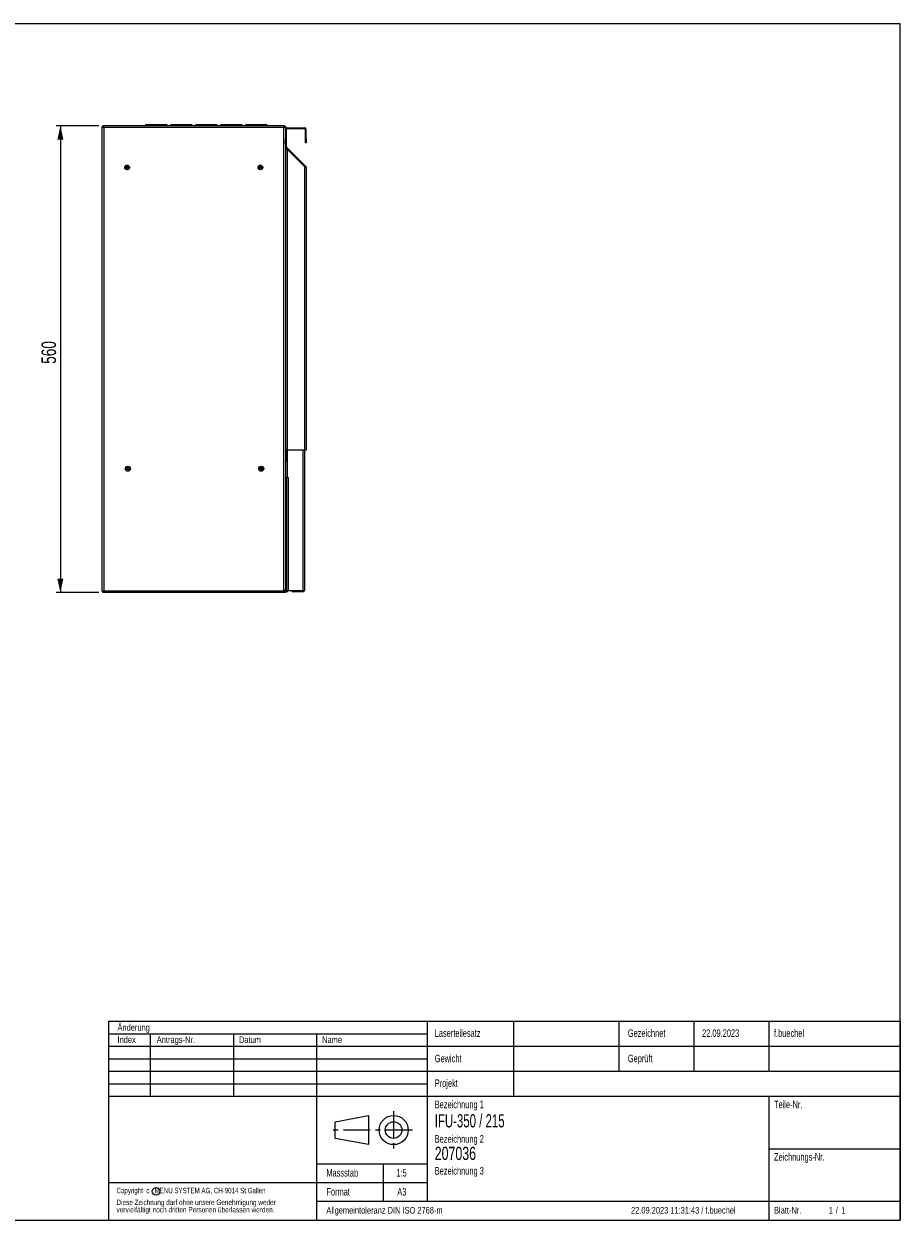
# Model space of a CAD drawing. Extents: x 24 to 2074, y 25 to 1460.
# Tile 3 of 3: x 1023 to 2074, y 25 to 1460. Entities that reach past the tile are written whole.
import ezdxf
from ezdxf.enums import TextEntityAlignment as Align

# ---------------------------------------------------------------- set-up
doc = ezdxf.new("R2010")
doc.units = 0
doc.header["$LTSCALE"] = 5
doc.linetypes.add('CENTER', pattern=[10.16, 6.35, -1.27, 1.27, -1.27])
doc.linetypes.add('CENTERX2', pattern=[20.32, 12.7, -2.54, 2.54, -2.54])
doc.layers.get('0').update_dxf_attribs({"linetype": 'CONTINUOUS'})
for name, color, linetype in [('LAYER1', 2, 'CONTINUOUS'), ('LAYER2', 3, 'CENTERX2'), ('LAYER3', 4, 'CONTINUOUS')]:
    doc.layers.add(name, color=color, linetype=linetype)
doc.dimstyles.new('SLDDIMSTYLE1', dxfattribs={"dimtxt": 17.5, "dimasz": 16.51, "dimexe": 0, "dimexo": 0.0625, "dimgap": 4.375, "dimtad": 1, "dimrnd": 1e-09, "dimzin": 12, "dimsah": 1, "dimcen": 0.09, "dimazin": 3, "dimtfac": 1, "dimtofl": 0, "dimtmove": 0, "dimatfit": 3})

# ---------------------------------------------------------------- blocks, each defined once
blk = doc.blocks.new('_D_2')
at = {"layer": 'LAYER2', "color": 3, "linetype": 'CONTINUOUS'}
for p, q in [((1112.4, 1337.9), (1061.3, 1337.9)), ((1066.3, 1337.9), (1066.3, 777.9)), ((1112.4, 777.9), (1061.3, 777.9))]:
    blk.add_line(p, q, dxfattribs=at)
for points in [[(1066.3, 1337.9), (1062.7, 1321.3), (1069.9, 1321.3)], [(1066.3, 777.9), (1069.9, 794.4), (1062.7, 794.4)]]:
    blk.add_solid(points, dxfattribs=at)
at = {"layer": 'LAYER2', "color": 3, "linetype": 'CONTINUOUS', "width": 0.7}
blk.add_text('560', height=17.5, rotation=90, dxfattribs=at).set_placement((1066.3, 1052.2), align=Align.BOTTOM_LEFT)

msp = doc.modelspace()

# ---------------------------------------------------------------- linework, layer by layer
at = {"color": 7, "linetype": 'CONTINUOUS'}
for p, q in [((2074, 1460), (24, 1460)), ((2074, 25), (2074, 1460)), ((24, 25), (2074, 25))]:
    msp.add_line(p, q, dxfattribs=at)
at = {"color": 179, "linetype": 'CONTINUOUS'}
for p, q in [((1124, 263.5), (2074, 263.5)), ((1124, 263.5), (1124, 25)), ((1506.5, 263.5), (1506.5, 47.5)), ((1610, 263.5), (1610, 173.5)), ((1736.5, 263.5), (1736.5, 203.5)), ((1826.5, 263.5), (1826.5, 203.5)), ((1916.5, 263.5), (1916.5, 203.5)), ((2074, 263.5), (2074, 25)), ((1124, 248.5), (1506.5, 248.5)), ((1174, 248.5), (1174, 173.5)), ((1274, 248.5), (1274, 173.5)), ((1373.5, 248.5), (1373.5, 25)), ((1124, 233.5), (2074, 233.5)), ((1124, 218.5), (1506.5, 218.5)), ((1124, 203.5), (2074, 203.5)), ((1124, 188.5), (1506.5, 188.5)), ((1124, 173.5), (2074, 173.5)), ((1916.5, 173.5), (1916.5, 25)), ((1396.25, 143), (1436.25, 150.5)), ((1436.25, 150.5), (1436.25, 115.5)), ((1396.25, 123), (1396.25, 143)), ((1436.25, 115.5), (1396.25, 123)), ((1916.5, 110.5), (2074, 110.5)), ((1373.5, 92.5), (1506.5, 92.5)), ((1453.5, 92.5), (1453.5, 47.5)), ((1124, 70), (1506.5, 70)), ((1373.5, 47.5), (2074, 47.5)), ((1124, 25), (2074, 25))]:
    msp.add_line(p, q, dxfattribs=at)
at = {"color": 179, "linetype": 'CENTER'}
for p, q in [((1466.25, 155.5), (1466.25, 110.5)), ((1488.75, 133), (1391.25, 133))]:
    msp.add_line(p, q, dxfattribs=at)
at = {"color": 179, "linetype": 'CONTINUOUS'}
for centre, radius in [((1466.25, 133), 17.5), ((1466.25, 133), 10), ((1181.134, 59.391), 4.5)]:
    msp.add_circle(centre, radius, dxfattribs=at)
at = {"layer": 'LAYER1', "color": 2, "linetype": 'CONTINUOUS'}
for p, q in [((1116.332, 778.929), (1116.332, 1336.787)), ((1116.332, 1336.787), (1117.332, 1336.787)), ((1117.403, 1337.858), (1117.403, 1336.858)), ((1335.262, 1337.858), (1117.403, 1337.858)), ((1334.332, 1335.858), (1118.332, 1335.858)), ((1118.332, 1335.858), (1118.332, 779.858)), ((1131.03, 1337.858), (1131.035, 1338.169)), ((1131.035, 1338.169), (1141.034, 1338.023)), ((1141.034, 1338.023), (1141.031, 1337.858)), ((1152.34, 1337.858), (1141.034, 1338.023)), ((1169.932, 1339.358), (1175.832, 1339.358)), ((1175.832, 1338.858), (1175.832, 1339.358)), ((1175.832, 1339.358), (1180.564, 1339.358)), ((1175.832, 1338.858), (1180.564, 1338.858)), ((1180.082, 1338.858), (1180.082, 1337.858)), ((1180.564, 1338.858), (1180.564, 1339.358)), ((1180.564, 1339.358), (1182.101, 1339.358)), ((1182.101, 1338.858), (1182.101, 1339.358)), ((1182.101, 1339.358), (1186.832, 1339.358)), ((1182.101, 1338.858), (1186.832, 1338.858)), ((1182.582, 1337.858), (1182.582, 1338.858)), ((1186.832, 1338.858), (1186.832, 1339.358)), ((1186.832, 1339.358), (1192.732, 1339.358)), ((1199.932, 1339.358), (1205.832, 1339.358)), ((1205.832, 1338.858), (1205.832, 1339.358)), ((1205.832, 1339.358), (1210.564, 1339.358)), ((1205.832, 1338.858), (1210.564, 1338.858)), ((1210.082, 1338.858), (1210.082, 1337.858)), ((1210.564, 1338.858), (1210.564, 1339.358)), ((1210.564, 1339.358), (1212.101, 1339.358)), ((1212.101, 1338.858), (1212.101, 1339.358)), ((1212.101, 1339.358), (1216.832, 1339.358)), ((1212.101, 1338.858), (1216.832, 1338.858)), ((1212.582, 1337.858), (1212.582, 1338.858)), ((1216.832, 1338.858), (1216.832, 1339.358)), ((1216.832, 1339.358), (1222.732, 1339.358)), ((1229.932, 1339.358), (1235.832, 1339.358)), ((1235.832, 1338.858), (1235.832, 1339.358)), ((1235.832, 1339.358), (1240.564, 1339.358)), ((1235.832, 1338.858), (1240.564, 1338.858)), ((1240.082, 1338.858), (1240.082, 1337.858)), ((1240.564, 1338.858), (1240.564, 1339.358)), ((1240.564, 1339.358), (1242.101, 1339.358)), ((1242.101, 1338.858), (1242.101, 1339.358)), ((1242.101, 1339.358), (1246.832, 1339.358)), ((1242.101, 1338.858), (1246.832, 1338.858)), ((1242.582, 1337.858), (1242.582, 1338.858)), ((1246.832, 1338.858), (1246.832, 1339.358)), ((1246.832, 1339.358), (1252.732, 1339.358)), ((1259.932, 1339.358), (1265.832, 1339.358)), ((1265.832, 1338.858), (1265.832, 1339.358)), ((1265.832, 1339.358), (1270.564, 1339.358)), ((1265.832, 1338.858), (1270.564, 1338.858)), ((1270.082, 1338.858), (1270.082, 1337.858)), ((1270.564, 1338.858), (1270.564, 1339.358)), ((1270.564, 1339.358), (1272.101, 1339.358)), ((1272.101, 1338.858), (1272.101, 1339.358)), ((1272.101, 1339.358), (1276.832, 1339.358)), ((1272.101, 1338.858), (1276.832, 1338.858)), ((1272.582, 1337.858), (1272.582, 1338.858)), ((1276.832, 1338.858), (1276.832, 1339.358)), ((1276.832, 1339.358), (1282.732, 1339.358)), ((1289.932, 1339.358), (1295.832, 1339.358)), ((1295.832, 1338.858), (1295.832, 1339.358)), ((1295.832, 1339.358), (1300.564, 1339.358)), ((1295.832, 1338.858), (1300.564, 1338.858)), ((1300.082, 1338.858), (1300.082, 1337.858)), ((1300.564, 1338.858), (1300.564, 1339.358)), ((1300.564, 1339.358), (1302.101, 1339.358)), ((1302.101, 1338.858), (1302.101, 1339.358)), ((1302.101, 1339.358), (1306.832, 1339.358)), ((1302.101, 1338.858), (1306.832, 1338.858)), ((1302.582, 1337.858), (1302.582, 1338.858)), ((1306.832, 1338.858), (1306.832, 1339.358)), ((1306.832, 1339.358), (1312.732, 1339.358)), ((1334.332, 780.358), (1334.332, 1335.858)), ((1335.262, 1337.858), (1335.262, 1336.858)), ((1336.332, 1336.787), (1335.332, 1336.787)), ((1335.332, 1336.59), (1335.332, 1336.787)), ((1336.332, 1336.787), (1336.332, 780.358)), ((1338.447, 1334.354), (1338.447, 1335.354)), ((1338.447, 1335.354), (1359.447, 1335.354)), ((1359.447, 1334.354), (1359.447, 1335.354)), ((1336.397, 1316.071), (1336.397, 1321.071)), ((1336.447, 1333.354), (1336.447, 1312.768)), ((1337.447, 1333.354), (1336.447, 1333.354)), ((1337.447, 1333.354), (1337.447, 1312.768)), ((1338.447, 1334.354), (1359.447, 1334.354)), ((1360.447, 1333.354), (1361.447, 1333.354)), ((1360.447, 1322.354), (1360.447, 1333.354)), ((1360.447, 1322.354), (1361.447, 1322.354)), ((1360.447, 1317.354), (1360.447, 1322.354)), ((1361.447, 1322.354), (1361.447, 1333.354)), ((1361.447, 1322.354), (1361.447, 1317.354)), ((1336.332, 1309.571), (1338.332, 1309.571)), ((1337.447, 1312.768), (1336.447, 1312.768)), ((1337.032, 1311.354), (1337.74, 1312.061)), ((1359.332, 1289.054), (1337.032, 1311.354)), ((1360.04, 1289.761), (1337.74, 1312.061)), ((1338.532, 1309.571), (1338.332, 1309.571)), ((1338.332, 1309.571), (1338.332, 948.468)), ((1359.332, 1288.771), (1338.532, 1309.571)), ((1361.447, 1317.354), (1360.447, 1317.354)), ((1307.047, 1287.158), (1305.618, 1287.158)), ((1359.332, 1289.054), (1360.04, 1289.761)), ((1359.332, 1289.054), (1359.78, 1288.606)), ((1359.332, 1288.771), (1359.332, 948.468)), ((1360.747, 1289.054), (1360.04, 1289.761)), ((1360.747, 1289.054), (1360.04, 1288.347)), ((1361.332, 1287.64), (1361.332, 948.468)), ((1338.332, 948.468), (1336.332, 948.468)), ((1337.332, 936.468), (1337.332, 948.468)), ((1338.032, 948.358), (1337.332, 948.358)), ((1338.032, 943.358), (1338.032, 948.358)), ((1359.332, 948.468), (1338.332, 948.468)), ((1338.832, 915.787), (1338.832, 948.468)), ((1357.332, 948.468), (1357.332, 779.858)), ((1359.332, 948.468), (1359.332, 780.787)), ((1361.332, 948.468), (1359.332, 948.468)), ((1336.332, 936.468), (1337.332, 936.468)), ((1337.332, 934.468), (1336.332, 934.468)), ((1337.332, 938.358), (1338.032, 938.358)), ((1337.332, 936.468), (1337.332, 934.468)), ((1338.032, 938.358), (1338.032, 943.358)), ((1338.332, 947.008), (1338.039, 947.008)), ((1338.609, 946.858), (1338.232, 946.858)), ((1338.232, 946.858), (1338.232, 943.358)), ((1338.232, 943.358), (1338.232, 939.858)), ((1338.232, 939.858), (1338.609, 939.858)), ((1338.332, 946.858), (1338.332, 947.008)), ((1338.609, 946.858), (1338.609, 939.858)), ((1337.832, 915.787), (1337.832, 779.858)), ((1337.832, 915.787), (1338.832, 915.787)), ((1339.832, 915.787), (1338.832, 915.787)), ((1339.832, 915.787), (1339.832, 779.858)), ((1116.332, 778.929), (1117.332, 778.929)), ((1117.403, 777.858), (1117.403, 778.858)), ((1336.332, 777.858), (1117.403, 777.858)), ((1118.332, 779.858), (1336.332, 779.858)), ((1336.332, 780.358), (1334.332, 780.358)), ((1336.332, 780.358), (1336.332, 779.858)), ((1336.332, 779.858), (1336.332, 777.858)), ((1336.332, 779.858), (1336.832, 779.858)), ((1336.832, 778.858), (1336.332, 778.858)), ((1336.832, 779.858), (1336.832, 778.858)), ((1337.832, 779.858), (1336.832, 779.858)), ((1337.832, 778.858), (1336.832, 778.858)), ((1339.832, 779.858), (1337.832, 779.858)), ((1337.832, 779.858), (1337.832, 778.858)), ((1357.332, 779.858), (1339.832, 779.858)), ((1357.332, 779.787), (1345.332, 779.787)), ((1345.332, 779.787), (1345.332, 778.787)), ((1357.332, 778.787), (1345.332, 778.787)), ((1357.332, 778.787), (1357.332, 779.787))]:
    msp.add_line(p, q, dxfattribs=at)
at = {"layer": 'LAYER1', "color": 2, "linetype": 'CONTINUOUS', "flags": 128}
for points in [[(1118.332, 1335.858), (1118.124, 1336.547), (1117.916, 1337.152), (1117.708, 1337.599), (1117.5, 1337.832), (1117.403, 1337.858)], [(1118.014, 1336.362), (1117.918, 1336.272), (1117.829, 1336.177)], [(1334.332, 1335.858), (1335.022, 1336.066), (1335.627, 1336.274), (1336.073, 1336.483), (1336.306, 1336.691), (1336.332, 1336.787)], [(1335.292, 1336.613), (1335.098, 1336.706), (1334.979, 1336.751)], [(1359.332, 1288.771), (1360.034, 1288.513), (1360.647, 1288.254), (1361.093, 1287.996), (1361.314, 1287.738), (1361.332, 1287.64)], [(1359.737, 1288.637), (1359.705, 1288.678), (1359.692, 1288.694)], [(1361.332, 1287.64), (1361.18, 1288.405), (1360.747, 1289.054)], [(1338.832, 947.717), (1338.563, 947.438), (1338.332, 947.008)], [(1118.332, 779.858), (1117.643, 779.65), (1117.038, 779.442), (1116.592, 779.234), (1116.359, 779.025), (1116.332, 778.929)], [(1117.828, 779.54), (1117.918, 779.444), (1118.013, 779.355)], [(1344.963, 779.858), (1345.137, 779.807), (1345.332, 779.787)], [(1357.332, 779.787), (1357.759, 779.883), (1358.003, 780.064)]]:
    msp.add_lwpolyline(points, dxfattribs=at)
at = {"layer": 'LAYER1', "color": 2, "linetype": 'CONTINUOUS'}
for centre, radius in [((1146.332, 1287.858), 2.85), ((1146.332, 1287.858), 1.65), ((1146.332, 1287.858), 1.5), ((1146.332, 1287.858), 1), ((1306.332, 1287.858), 2.85), ((1306.332, 1287.858), 1.65), ((1306.332, 1287.858), 1.5), ((1306.332, 1287.858), 1), ((1147.332, 926.358), 3), ((1147.332, 926.358), 2.95), ((1147.332, 926.358), 2.85), ((1147.332, 926.358), 1.5), ((1147.332, 926.358), 1), ((1307.332, 926.358), 3), ((1307.332, 926.358), 2.95), ((1307.332, 926.358), 2.85), ((1307.332, 926.358), 1.5), ((1307.332, 926.358), 1)]:
    msp.add_circle(centre, radius, dxfattribs=at)
for centre, radius, start, end in [((1119.018, 1339.95), 4.149, 229.666889, 260.48974), ((1118.948, 1337.523), 1.775, 204.47925, 249.718784), ((1116.778, 1335.345), 1.637, 18.26085, 67.541116), ((1169.932, 1337.358), 2, 90, 165.522488), ((1169.607, 1337.358), 1.475, 19.814928, 160.185072), ((1193.057, 1337.358), 1.475, 19.814928, 160.185072), ((1192.732, 1337.358), 2, 14.477512, 90), ((1199.932, 1337.358), 2, 90, 165.522488), ((1199.607, 1337.358), 1.475, 19.814928, 160.185072), ((1223.057, 1337.358), 1.475, 19.814928, 160.185072), ((1222.732, 1337.358), 2, 14.477512, 90), ((1229.932, 1337.358), 2, 90, 165.522488), ((1229.607, 1337.358), 1.475, 19.814928, 160.185072), ((1253.057, 1337.358), 1.475, 19.814928, 160.185072), ((1252.732, 1337.358), 2, 14.477512, 90), ((1259.932, 1337.358), 2, 90, 165.522488), ((1259.607, 1337.358), 1.475, 19.814928, 160.185072), ((1283.057, 1337.358), 1.475, 19.814928, 160.185072), ((1282.732, 1337.358), 2, 14.477512, 90), ((1289.932, 1337.358), 2, 90, 165.522488), ((1289.607, 1337.358), 1.475, 19.814928, 160.185072), ((1313.057, 1337.358), 1.475, 19.814928, 160.185072), ((1312.732, 1337.358), 2, 14.477512, 90), ((1338.425, 1335.173), 4.149, 139.666889, 170.48974), ((1335.997, 1335.243), 1.775, 114.47925, 159.718784), ((1333.819, 1337.413), 1.637, 288.26085, 337.541116), ((1338.447, 1333.354), 2, 90, 180), ((1359.447, 1333.354), 2, 0, 90), ((1335.897, 1321.071), 0.5, 0, 29.358065), ((1338.447, 1333.354), 1, 90, 180), ((1359.447, 1333.354), 1, 0, 90), ((1335.897, 1316.071), 0.5, 330.641935, 0), ((1338.447, 1312.768), 2, 180, 225), ((1338.447, 1312.768), 1, 180, 225), ((1338.732, 1308.244), 1, 49.423976, 82.153479), ((1338.232, 947.058), 0.2, 180, 270), ((1338.232, 939.658), 0.2, 90, 180), ((1338.609, 946.498), 0.36, 51.595041, 90), ((1338.609, 940.218), 0.36, 270, 308.404959), ((1118.845, 778.303), 1.637, 108.26085, 157.541116), ((1114.24, 780.544), 4.149, 319.666889, 350.48974), ((1116.668, 780.473), 1.775, 294.47925, 339.718784), ((1337.832, 780.858), 2, 270, 330), ((1345.332, 780.787), 2, 207.687228, 270), ((1356.647, 783.95), 4.149, 279.51026, 310.333111), ((1357.332, 780.787), 2, 270, 0)]:
    msp.add_arc(centre, radius, start, end, dxfattribs=at)

# ---------------------------------------------------------------- texts
at = {"layer": 'LAYER3', "color": 4, "linetype": 'CONTINUOUS'}
for s, height, width, p in [('Änderung', 7.9375, 0.738397, (1134.834, 249.758)), ('Index', 7.9375, 0.738397, (1134.834, 235.109)), ('Antrags-Nr.', 7.9375, 0.738397, (1182.022, 235.109)), ('Datum', 7.9375, 0.738397, (1280.627, 235.109)), ('Name', 7.9375, 0.738397, (1380.485, 235.109)), ('Laserteilesatz', 9.017, 0.738397, (1515.551, 242.058)), ('Gezeichnet', 9.017, 0.738397, (1747.283, 242.058)), ('22.09.2023', 9.017, 0.738397, (1836.38, 242.058)), ('f.buechel', 9.017, 0.738397, (1922.698, 242.058)), ('Gewicht', 9.017, 0.738397, (1515.551, 211.682)), ('Geprüft', 9.017, 0.738397, (1747.283, 211.682)), ('Projekt', 9.017, 0.738397, (1515.551, 182.078)), ('Bezeichnung 1', 9.017, 0.738397, (1515.551, 156.528)), ('Teile-Nr.', 9.017, 0.738397, (1922.698, 156.528)), ('IFU-350 / 215', 15.875, 0.646154, (1515.551, 131.42)), ('Bezeichnung 2', 9.017, 0.738397, (1515.551, 115.186)), ('207036', 15.875, 0.7, (1515.551, 92.325)), ('Zeichnungs-Nr.', 9.017, 0.738397, (1922.698, 93.578)), ('Massstab', 9.017, 0.738397, (1385.529, 74.537)), ('1:5', 9.017, 0.738397, (1469.548, 74.537)), ('Bezeichnung 3', 9.017, 0.738397, (1515.551, 76.921)), ('Copyright  c   MENU SYSTEM AG, CH-9014 St.Gallen', 6.61458, 0.669172, (1133.649, 55.126)), ('Format', 9.017, 0.738397, (1385.529, 51.742)), ('A3', 9.017, 0.738397, (1470.638, 51.742)), ('Diese Zeichnung darf ohne unsere Genehmigung weder', 6.61458, 0.694093, (1133.649, 41.015)), ('vervielfältigt noch dritten Personen überlassen werden.', 6.61458, 0.704833, (1133.649, 32.196)), ('Allgemeintoleranz DIN ISO 2768-m', 7.9375, 0.703784, (1385.529, 30.429)), ('22.09.2023 11:31:43 / f.buechel', 7.9375, 0.702668, (1751.131, 30.429)), ('Blatt-Nr.', 7.9375, 0.738397, (1922.698, 30.429)), ('1', 7.938, 0.738397, (1988.558, 30.429)), ('/', 7.938, 0.738397, (1996.797, 30.429)), ('1', 7.938, 0.738397, (2003.437, 30.429))]:
    msp.add_text(s, height=height, dxfattribs=dict(at, width=width)).set_placement(p, align=Align.BOTTOM_LEFT)

# ---------------------------------------------------------------- dimensions: what is measured, and where the dimension line sits
at = {"layer": 'LAYER2', "color": 3, "linetype": 'CONTINUOUS'}
dim = msp.add_linear_dim(base=(1066.332, 777.858), p1=(1117.403, 1337.858), p2=(1117.403, 777.858), angle=90, dimstyle='SLDDIMSTYLE1', dxfattribs=at)
dim.commit()
dim.dimension.update_dxf_attribs({"geometry": '_D_2', "text_midpoint": (1066.332, 1071.587), "dimtype": 160})

doc.saveas('drawing.dxf')
